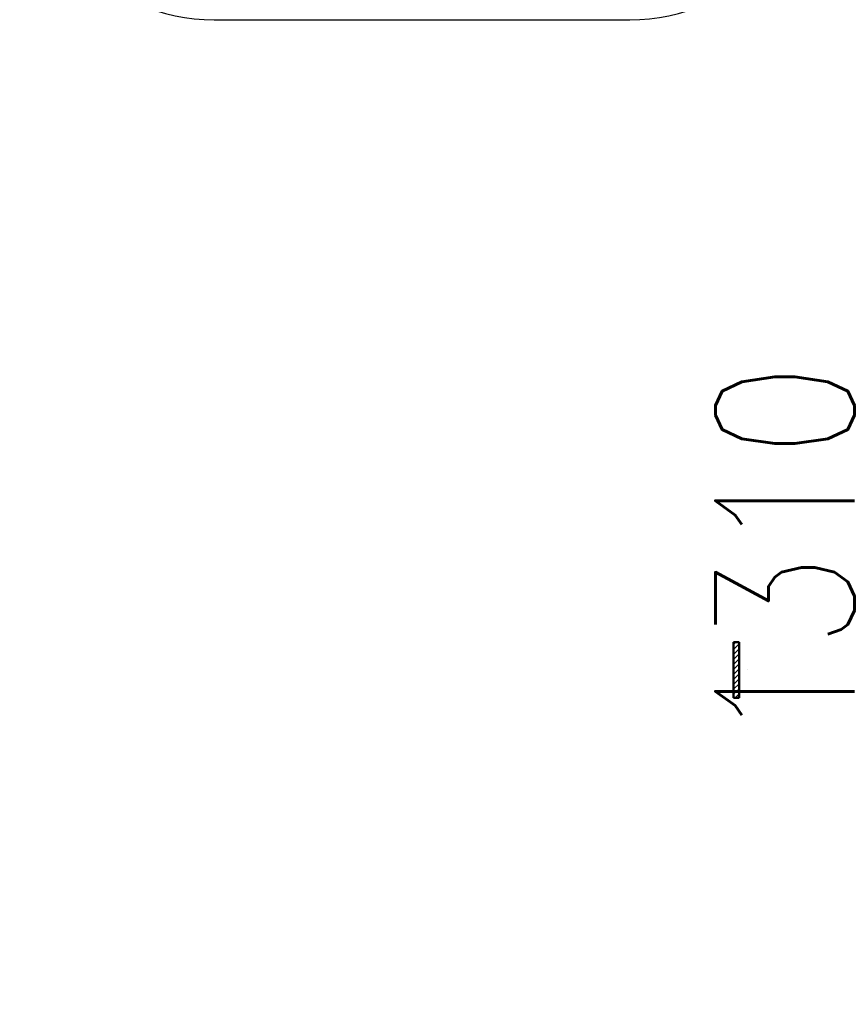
# Paper-space layout 'Layout1' of a CAD drawing. Extents: x -2 to 1033, y -36 to 596.
# Tile 61 of 126: x 323 to 338, y 494 to 511. Entities that reach past the tile are written whole.
import ezdxf

# ---------------------------------------------------------------- set-up
doc = ezdxf.new("R2010")
doc.units = 0
doc.linetypes.add('ACAD_ISO04W100', pattern=[30.5, 24, -3, 0.5, -3])
doc.linetypes.add('HP_01_CER_B', pattern=[8, 5, -1, 1, -1])
doc.layers.get('0').update_dxf_attribs({"linetype": 'CONTINUOUS'})
doc.layers.get('DEFPOINTS').update_dxf_attribs({"color": 132, "linetype": 'CONTINUOUS'})
for name, color, linetype, lineweight in [('SS_KOTY', 3, 'CONTINUOUS', 25), ('SS_OSY_025', 7, 'HP_01_CER_B', 25), ('SS_SRAFY', 8, 'CONTINUOUS', 18), ('SS_ZEBRIK KOŠ', 75, 'CONTINUOUS', 50)]:
    doc.layers.add(name, color=color, linetype=linetype, lineweight=lineweight)
doc.styles.add('ROMANS', font='romans.shx', dxfattribs={"width": 0.8})
doc.dimstyles.new('A-1_(2.5)_50AS', dxfattribs={"dimtxt": 2.5, "dimasz": 2, "dimexe": 1, "dimexo": 2, "dimgap": 0, "dimtad": 0, "dimdec": 1, "dimlfac": 50, "dimrnd": 1, "dimtxsty": 'ROMANS', "dimblk1": 'OBLIQUE', "dimblk2": 'OBLIQUE', "dimsah": 1, "dimcen": 2, "dimclrd": 256, "dimclre": 256, "dimclrt": 256, "dimadec": 1, "dimazin": 2, "dimtfac": 0.714286, "dimtdec": 1, "dimtmove": 0, "dimatfit": 3, "dimldrblk": 'OPEN', "dimfxl": 1, "dimtvp": 1.142857, "dimtfill": 1, "dimtolj": 1, "dimlwd": -1, "dimlwe": -1, "dimarcsym": 0})

# ---------------------------------------------------------------- blocks, each defined once
blk = doc.blocks.new('_Oblique')
at = {"color": 0, "linetype": 'ByBlock', "lineweight": -2}
blk.add_line((-0.5, -0.5), (0.5, 0.5), dxfattribs=at)
blk = doc.blocks.new('*D109')
at = {"layer": 'DEFPOINTS', "color": 0, "transparency": 16777216}
for p in [(339.851, 514.938), (358.529, 514.938), (358.529, 488.738)]:
    blk.add_point(p, dxfattribs=at)
at = {"layer": 'SS_KOTY', "transparency": 16777216}
for p, q in [((356.529, 514.938), (338.851, 514.938)), ((339.851, 488.738), (339.851, 514.938)), ((356.529, 488.738), (338.851, 488.738))]:
    blk.add_line(p, q, dxfattribs=at)
at = {"layer": 'SS_KOTY', "transparency": 16777216, "xscale": 2, "yscale": 2, "zscale": 2}
for p, rotation in [((339.851, 514.938), 90), ((339.851, 488.738), 270)]:
    blk.add_blockref('_Oblique', p, dxfattribs=dict(at, rotation=rotation))
at = {"layer": 'SS_KOTY', "transparency": 16777216, "insert": (336.994, 501.838), "char_height": 2.5, "attachment_point": 5, "rotation": 90, "style": 'ROMANS', "bg_fill": 3, "box_fill_scale": 1.1, "bg_fill_color": 256, "bg_fill_true_color": 13158600, "bg_fill_transparency": 0}
blk.add_mtext('\\A1;1310', dxfattribs=at)
blk = doc.blocks.new('_OPEN')
at = {"color": 0, "linetype": 'ByBlock'}
for p, q in [((-1, 0.1667), (0, 0)), ((0, 0), (-1, -0.1667)), ((0, 0), (-1, 0))]:
    blk.add_line(p, q, dxfattribs=at)

psp = doc.layouts.get("Layout1")

# ---------------------------------------------------------------- linework, layer by layer
at = {"layer": 'SS_OSY_025', "linetype": 'Continuous', "ltscale": 0.25}
psp.add_line((326.7256, 511.4378), (334.2018, 511.4378), dxfattribs=at)
psp.add_arc((326.7256, 514.9378), 3.5, 90, 270, dxfattribs=at)

# ---------------------------------------------------------------- dimensions: what is measured, and where the dimension line sits
at = {"layer": 'SS_KOTY'}
dim = psp.add_linear_dim(base=(339.8512, 514.9378), p1=(358.5288, 488.7378), p2=(358.5288, 514.9378), angle=90, dimstyle='A-1_(2.5)_50AS', override={"dimtmove": 1}, dxfattribs=at)
dim.commit()
dim.dimension.update_dxf_attribs({"geometry": '*D109', "text_midpoint": (336.9941, 501.8378)})

# ---------------------------------------------------------------- next in the draw order: hatches: boundary and pattern name
at = {"layer": 'SS_SRAFY'}
h = psp.add_hatch(dxfattribs=at)
h.set_pattern_fill('ANSI31', color=5, scale=0.02, style=0)
h.set_pattern_definition([(45, (358.52885, 344.93782), (-0.04490128, 0.04490128), [])])
h.paths.add_polyline_path([(336.1688, 500.2378), (336.0688, 500.2378), (336.0688, 499.2378), (336.1688, 499.2378)], flags=0)

# ---------------------------------------------------------------- next in the draw order: linework, layer by layer
at = {"layer": 'SS_OSY_025', "linetype": 'Continuous', "ltscale": 0.25}
psp.add_arc((334.2018, 514.9378), 3.5, 270, 90, dxfattribs=at)
at = {"layer": 'SS_ZEBRIK KOŠ', "color": 1, "linetype": 'Continuous', "ltscale": 0.25}
for p, q in [((336.1688, 500.2378), (336.0688, 500.2378)), ((336.0688, 500.2378), (336.0688, 499.2378)), ((336.1688, 499.2378), (336.1688, 500.2378)), ((336.0688, 499.2378), (336.1688, 499.2378))]:
    psp.add_line(p, q, dxfattribs=at)
at = {"layer": 'SS_ZEBRIK KOŠ', "color": 7, "linetype": 'ACAD_ISO04W100', "ltscale": 0.25}
psp.add_line((336.3288, 499.7378), (336.3288, 499.7378), dxfattribs=at)

doc.saveas('drawing.dxf')
